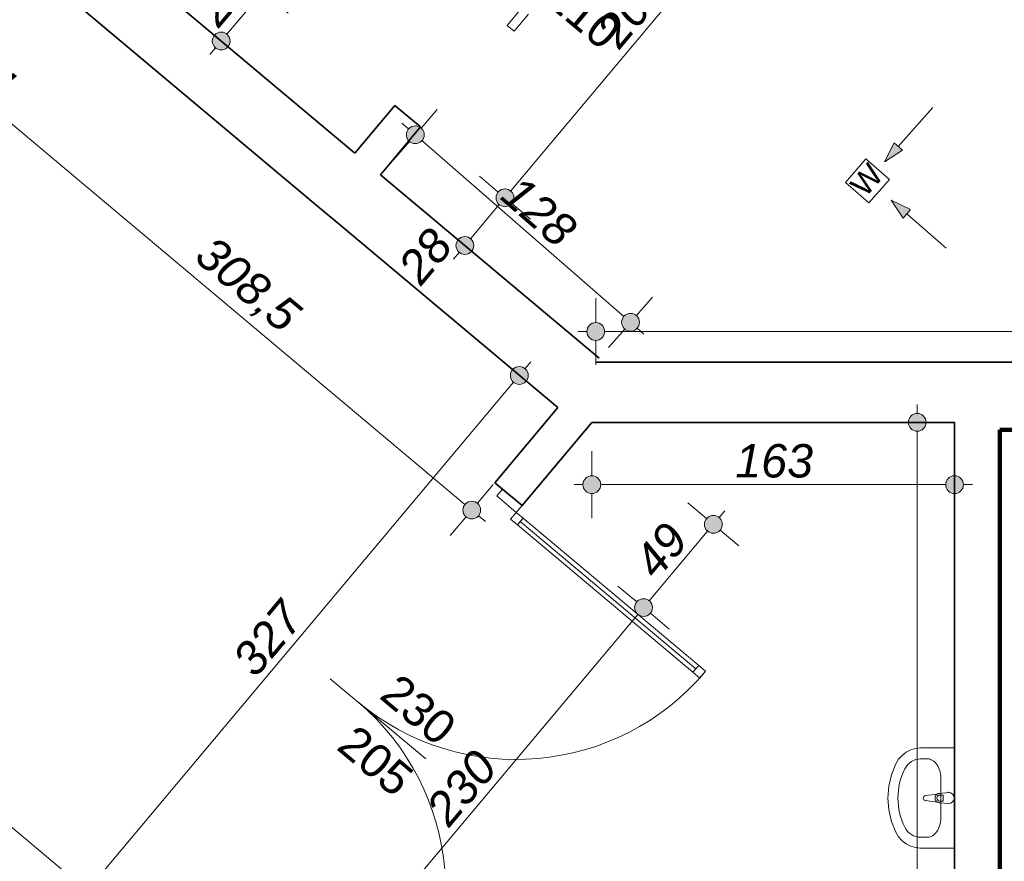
# Model space of a CAD drawing. Header units: millimetres. Extents: x -50073 to 84772, y -78870 to -35317.
# Tile 107 of 125: x 52658 to 57082, y -67351 to -63570. Entities that reach past the tile are written whole.
import ezdxf

# ---------------------------------------------------------------- set-up
doc = ezdxf.new("R2010")
doc.units = ezdxf.units.MM
doc.header["$MEASUREMENT"] = 0
for name, color, linetype, lineweight in [('Drzwi ArchiCAD_Nr_pióra__1', 7, 'Continuous', 0), ('Instalacje - Went_Klim_Nr_pióra__42', 150, 'Continuous', 13), ('Konstrukcja - Ściany zew_Nr_pióra__6', 7, 'Continuous', 35), ('Wnetrze - Sanitariaty_Nr_pióra__22', 8, 'Continuous', 13), ('Wymiarowanie - Ogólne_Nr_pióra__82', 114, 'Continuous', 13), ('Znaczniki drzwi ArchiCADa_Nr_pióra__1', 7, 'Continuous', 0), ('Znaczniki drzwi ArchiCADa_Nr_pióra__7', 7, 'Continuous', 70)]:
    doc.layers.add(name, color=color, linetype=linetype, lineweight=lineweight)
doc.layers.add('Wymiarowanie - Ogólne', color=7, linetype='Continuous')
doc.styles.add('GENERATED_STYLE_1', font='txt')
doc.styles.add('GENERATED_STYLE_3', font='txt')
doc.dimstyles.new('GENERATED_STYLE__1', dxfattribs={"dimtxt": 150, "dimasz": 152, "dimexe": 0.18, "dimexo": 0, "dimgap": 0.09, "dimtad": 1, "dimlfac": 0.1, "dimzin": 0, "dimdsep": 46, "dimtxsty": 'GENERATED_STYLE_3', "dimblk": 'ARROWHEAD_11', "dimblk1": 'ARROWHEAD_11', "dimblk2": 'ARROWHEAD_11', "dimcen": 0.09, "dimclrd": 114, "dimclre": 114, "dimclrt": 114, "dimazin": 0, "dimtfac": 1, "dimtdec": 4, "dimtmove": 0, "dimatfit": 3, "dimfxl": 1, "dimtolj": 1, "dimtzin": 0, "dimarcsym": 0})
doc.dimstyles.new('GENERATED_STYLE__2', dxfattribs={"dimtxt": 150, "dimasz": 152, "dimexe": 0.18, "dimexo": 0, "dimgap": 0.09, "dimtad": 1, "dimtih": 1, "dimtoh": 1, "dimlfac": 0.1, "dimzin": 0, "dimdsep": 46, "dimtxsty": 'GENERATED_STYLE_3', "dimblk": 'ARROWHEAD_11', "dimblk1": 'ARROWHEAD_11', "dimblk2": 'ARROWHEAD_11', "dimcen": 0.09, "dimclrd": 114, "dimclre": 114, "dimclrt": 114, "dimazin": 0, "dimtfac": 1, "dimtdec": 4, "dimtmove": 0, "dimatfit": 3, "dimfxl": 1, "dimtolj": 1, "dimtzin": 0, "dimarcsym": 0})
doc.dimstyles.new('GENERATED_STYLE__3', dxfattribs={"dimtxt": 150, "dimasz": 152, "dimexe": 0.18, "dimexo": 0, "dimgap": 0.09, "dimtad": 1, "dimlfac": 0.1, "dimzin": 0, "dimdsep": 46, "dimtxsty": 'GENERATED_STYLE_3', "dimblk": 'ARROWHEAD_11', "dimblk1": 'ARROWHEAD_11', "dimblk2": 'ARROWHEAD_11', "dimcen": 0.09, "dimclrd": 114, "dimclre": 114, "dimclrt": 114, "dimazin": 0, "dimtfac": 1, "dimtdec": 4, "dimtmove": 2, "dimatfit": 3, "dimfxl": 1, "dimtolj": 1, "dimtzin": 0, "dimarcsym": 0})

# ---------------------------------------------------------------- blocks, each defined once
blk = doc.blocks.new('*D69')
at = {"layer": 'Wymiarowanie - Ogólne_Nr_pióra__82', "linetype": 'Continuous'}
for points in [[(48048.7, -64715.5), (48045.6, -64700.2), (48036.9, -64687.2), (48024, -64678.5), (48008.7, -64675.5), (47993.4, -64678.5), (47980.4, -64687.2), (47971.7, -64700.2), (47968.7, -64715.5), (47971.7, -64730.8), (47980.4, -64743.8), (47993.4, -64752.5), (48008.7, -64755.5), (48024, -64752.5), (48036.9, -64743.8), (48045.6, -64730.8)], [(52677.7, -68596.2), (52674.6, -68580.9), (52665.9, -68568), (52653, -68559.3), (52637.7, -68556.2), (52622.4, -68559.3), (52609.4, -68568), (52600.7, -68580.9), (52597.7, -68596.2), (52600.7, -68611.6), (52609.4, -68624.5), (52622.4, -68633.2), (52637.7, -68636.2), (52653, -68633.2), (52665.9, -68624.5), (52674.6, -68611.6)]]:
    blk.add_hatch(color=256, dxfattribs=at).paths.add_polyline_path(points)
for p, q in [((48034.4, -64684.8), (48105, -64600.6)), ((47947.4, -64664.1), (47978, -64689.8)), ((47912.3, -64830.4), (47983, -64746.2)), ((48039.3, -64741.2), (52607, -68570.5)), ((52663.4, -68565.6), (52734, -68481.3)), ((52541.3, -68711.2), (52612, -68626.9)), ((52668.3, -68621.9), (52699, -68647.6))]:
    blk.add_line(p, q, dxfattribs=at)
for centre in [(48008.7, -64715.5), (52637.7, -68596.2)]:
    blk.add_circle(centre, 40, dxfattribs=at)
at = {"layer": 'Wymiarowanie - Ogólne_Nr_pióra__82', "insert": (50211.6, -66523.2), "char_height": 150, "attachment_point": 7, "rotation": 320.025, "style": 'GENERATED_STYLE_3'}
blk.add_mtext('\\A1;{\\fArial|b0|i1|c238|p38;604}', dxfattribs=at)
blk = doc.blocks.new('ARROWHEAD_11')
at = {"color": 0, "linetype": 'Continuous', "lineweight": 0}
blk.add_line((0, 0), (-1, 0), dxfattribs=at)
at = {"color": 0, "linetype": 'Continuous', "lineweight": 0, "const_width": 0.25, "flags": 128}
blk.add_lwpolyline([(-0.125, 0, 1), (0.125, 0, 1)], format="xyb", close=True, dxfattribs=at)
blk = doc.blocks.new('*D166')
at = {"layer": 'Wymiarowanie - Ogólne_Nr_pióra__82', "linetype": 'Continuous'}
for points in [[(56731.2, -65379.4), (56728.1, -65364.1), (56719.4, -65351.1), (56706.5, -65342.4), (56691.2, -65339.4), (56675.8, -65342.4), (56662.9, -65351.1), (56654.2, -65364.1), (56651.2, -65379.4), (56654.2, -65394.7), (56662.9, -65407.7), (56675.8, -65416.3), (56691.2, -65419.4), (56706.5, -65416.3), (56719.4, -65407.7), (56728.1, -65394.7)], [(56731.2, -70115.4), (56728.1, -70100.1), (56719.4, -70087.1), (56706.5, -70078.4), (56691.2, -70075.4), (56675.8, -70078.4), (56662.9, -70087.1), (56654.2, -70100.1), (56651.2, -70115.4), (56654.2, -70130.7), (56662.9, -70143.7), (56675.8, -70152.3), (56691.2, -70155.4), (56706.5, -70152.3), (56719.4, -70143.7), (56728.1, -70130.7)]]:
    blk.add_hatch(color=256, dxfattribs=at).paths.add_polyline_path(points)
for p, q in [((56691.2, -65339.4), (56691.2, -65299.4)), ((56651.2, -65379.4), (56541.2, -65379.4)), ((56841.2, -65379.4), (56731.2, -65379.4)), ((56691.2, -70075.4), (56691.2, -65419.4)), ((56651.2, -70115.4), (56541.2, -70115.4)), ((56841.2, -70115.4), (56731.2, -70115.4)), ((56691.2, -70195.4), (56691.2, -70155.4))]:
    blk.add_line(p, q, dxfattribs=at)
for centre in [(56691.2, -65379.4), (56691.2, -70115.4)]:
    blk.add_circle(centre, 40, dxfattribs=at)
at = {"layer": 'Wymiarowanie - Ogólne_Nr_pióra__82', "insert": (56661.2, -68003.8), "char_height": 150, "attachment_point": 7, "rotation": 90, "style": 'GENERATED_STYLE_3'}
blk.add_mtext('\\A1;{\\fArial|b0|i1|c238|p38;473,6}', dxfattribs=at)
blk = doc.blocks.new('*D167')
at = {"layer": 'Wymiarowanie - Ogólne_Nr_pióra__82', "linetype": 'Continuous'}
for points in [[(55268.9, -65659.3), (55265.8, -65643.9), (55257.2, -65631), (55244.2, -65622.3), (55228.9, -65619.3), (55213.6, -65622.3), (55200.6, -65631), (55191.9, -65643.9), (55188.9, -65659.3), (55191.9, -65674.6), (55200.6, -65687.5), (55213.6, -65696.2), (55228.9, -65699.3), (55244.2, -65696.2), (55257.2, -65687.5), (55265.8, -65674.6)], [(56898.9, -65659.3), (56895.9, -65643.9), (56887.2, -65631), (56874.2, -65622.3), (56858.9, -65619.3), (56843.6, -65622.3), (56830.6, -65631), (56821.9, -65643.9), (56818.9, -65659.3), (56821.9, -65674.6), (56830.6, -65687.5), (56843.6, -65696.2), (56858.9, -65699.3), (56874.2, -65696.2), (56887.2, -65687.5), (56895.9, -65674.6)]]:
    blk.add_hatch(color=256, dxfattribs=at).paths.add_polyline_path(points)
for p, q in [((55228.9, -65619.3), (55228.9, -65509.3)), ((56858.9, -65619.3), (56858.9, -65509.3)), ((55148.9, -65659.3), (55188.9, -65659.3)), ((55228.9, -65809.3), (55228.9, -65699.3)), ((55268.9, -65659.3), (56818.9, -65659.3)), ((56858.9, -65809.3), (56858.9, -65699.3)), ((56898.9, -65659.3), (56938.9, -65659.3))]:
    blk.add_line(p, q, dxfattribs=at)
for centre in [(55228.9, -65659.3), (56858.9, -65659.3)]:
    blk.add_circle(centre, 40, dxfattribs=at)
at = {"layer": 'Wymiarowanie - Ogólne_Nr_pióra__82', "insert": (55873.2, -65629.3), "char_height": 150, "attachment_point": 7, "style": 'GENERATED_STYLE_3'}
blk.add_mtext('\\A1;{\\fArial|b0|i1|c238|p38;163}', dxfattribs=at)
blk = doc.blocks.new('*D170')
at = {"layer": 'Wymiarowanie - Ogólne_Nr_pióra__82', "linetype": 'Continuous'}
for points in [[(55501.4, -66211.6), (55498.4, -66196.3), (55489.7, -66183.3), (55476.7, -66174.6), (55461.4, -66171.6), (55446.1, -66174.6), (55433.1, -66183.3), (55424.5, -66196.3), (55421.4, -66211.6), (55424.5, -66226.9), (55433.1, -66239.9), (55446.1, -66248.6), (55461.4, -66251.6), (55476.7, -66248.6), (55489.7, -66239.9), (55498.4, -66226.9)], [(54023, -67973.5), (54020, -67958.2), (54011.3, -67945.2), (53998.4, -67936.6), (53983, -67933.5), (53967.7, -67936.6), (53954.8, -67945.2), (53946.1, -67958.2), (53943, -67973.5), (53946.1, -67988.8), (53954.8, -68001.8), (53967.7, -68010.5), (53983, -68013.5), (53998.4, -68010.5), (54011.3, -68001.8), (54020, -67988.8)]]:
    blk.add_hatch(color=256, dxfattribs=at).paths.add_polyline_path(points)
for p, q in [((55430.8, -66185.9), (55346.5, -66115.2)), ((54008.8, -67942.9), (55435.7, -66242.2)), ((55576.3, -66308), (55492.1, -66237.3)), ((53952.4, -67947.8), (53868.1, -67877.1)), ((54098, -68069.9), (54013.7, -67999.2))]:
    blk.add_line(p, q, dxfattribs=at)
blk.add_circle((53983, -67973.5), 40, dxfattribs=at)
at = {"layer": 'Wymiarowanie - Ogólne_Nr_pióra__82', "insert": (54589.5, -67204.1), "char_height": 150, "attachment_point": 7, "rotation": 50.001, "style": 'GENERATED_STYLE_3'}
blk.add_mtext('\\A1;{\\fArial|b0|i1|c238|p38;230}', dxfattribs=at)
blk = doc.blocks.new('*D171')
at = {"layer": 'Wymiarowanie - Ogólne_Nr_pióra__82', "linetype": 'Continuous'}
for points in [[(55815.1, -65837.7), (55812.1, -65822.4), (55803.4, -65809.4), (55790.4, -65800.8), (55775.1, -65797.7), (55759.8, -65800.8), (55746.9, -65809.4), (55738.2, -65822.4), (55735.1, -65837.7), (55738.2, -65853), (55746.9, -65866), (55759.8, -65874.7), (55775.1, -65877.7), (55790.4, -65874.7), (55803.4, -65866), (55812.1, -65853)], [(55501.4, -66211.6), (55498.4, -66196.3), (55489.7, -66183.3), (55476.7, -66174.6), (55461.4, -66171.6), (55446.1, -66174.6), (55433.1, -66183.3), (55424.5, -66196.3), (55421.4, -66211.6), (55424.5, -66226.9), (55433.1, -66239.9), (55446.1, -66248.6), (55461.4, -66251.6), (55476.7, -66248.6), (55489.7, -66239.9), (55498.4, -66226.9)]]:
    blk.add_hatch(color=256, dxfattribs=at).paths.add_polyline_path(points)
for p, q in [((55744.5, -65812), (55660.2, -65741.3)), ((55800.8, -65807.1), (55826.6, -65776.4)), ((55487.1, -66181), (55749.4, -65868.4)), ((55890, -65934.1), (55805.8, -65863.4)), ((55430.8, -66185.9), (55346.5, -66115.2)), ((55576.3, -66308), (55492.1, -66237.3))]:
    blk.add_line(p, q, dxfattribs=at)
for centre in [(55775.1, -65837.7), (55461.4, -66211.6)]:
    blk.add_circle(centre, 40, dxfattribs=at)
at = {"layer": 'Wymiarowanie - Ogólne_Nr_pióra__82', "insert": (55522.1, -66092.6), "char_height": 150, "attachment_point": 7, "rotation": 50.001, "style": 'GENERATED_STYLE_3'}
blk.add_mtext('\\A1;{\\fArial|b0|i1|c238|p38;49}', dxfattribs=at)
blk = doc.blocks.new('*D172')
at = {"layer": 'Wymiarowanie - Ogólne_Nr_pióra__82', "linetype": 'Continuous'}
for points in [[(54943, -65168.7), (54939.9, -65153.3), (54931.3, -65140.4), (54918.3, -65131.7), (54903, -65128.7), (54887.7, -65131.7), (54874.7, -65140.4), (54866, -65153.3), (54863, -65168.7), (54866, -65184), (54874.7, -65196.9), (54887.7, -65205.6), (54903, -65208.7), (54918.3, -65205.6), (54931.3, -65196.9), (54939.9, -65184)], [(52840.8, -67674), (52837.8, -67658.7), (52829.1, -67645.7), (52816.2, -67637), (52800.8, -67634), (52785.5, -67637), (52772.6, -67645.7), (52763.9, -67658.7), (52760.8, -67674), (52763.9, -67689.3), (52772.6, -67702.2), (52785.5, -67710.9), (52800.8, -67714), (52816.2, -67710.9), (52829.1, -67702.2), (52837.8, -67689.3)]]:
    blk.add_hatch(color=256, dxfattribs=at).paths.add_polyline_path(points)
for p, q in [((54872.3, -65142.9), (54788.1, -65072.2)), ((54928.7, -65138), (54954.4, -65107.4)), ((52826.6, -67643.3), (54877.3, -65199.3)), ((55017.9, -65265.1), (54933.6, -65194.4)), ((52770.2, -67648.3), (52685.9, -67577.5)), ((52749.4, -67735.3), (52775.1, -67704.6)), ((52915.8, -67770.4), (52831.5, -67699.7))]:
    blk.add_line(p, q, dxfattribs=at)
for centre in [(54903, -65168.7), (52800.8, -67674)]:
    blk.add_circle(centre, 40, dxfattribs=at)
at = {"layer": 'Wymiarowanie - Ogólne_Nr_pióra__82', "insert": (53719.2, -66532.8), "char_height": 150, "attachment_point": 7, "rotation": 50.001, "style": 'GENERATED_STYLE_3'}
blk.add_mtext('\\A1;{\\fArial|b0|i1|c238|p38;327}', dxfattribs=at)
blk = doc.blocks.new('*D173')
at = {"layer": 'Wymiarowanie - Ogólne_Nr_pióra__82', "linetype": 'Continuous'}
for points in [[(48521.9, -63727.9), (48518.9, -63712.6), (48510.2, -63699.6), (48497.2, -63690.9), (48481.9, -63687.9), (48466.6, -63690.9), (48453.6, -63699.6), (48445, -63712.6), (48441.9, -63727.9), (48445, -63743.2), (48453.6, -63756.2), (48466.6, -63764.8), (48481.9, -63767.9), (48497.2, -63764.8), (48510.2, -63756.2), (48518.9, -63743.2)], [(53173.5, -67627.6), (53170.5, -67612.3), (53161.8, -67599.3), (53148.8, -67590.6), (53133.5, -67587.6), (53118.2, -67590.6), (53105.2, -67599.3), (53096.6, -67612.3), (53093.5, -67627.6), (53096.6, -67642.9), (53105.2, -67655.8), (53118.2, -67664.5), (53133.5, -67667.6), (53148.8, -67664.5), (53161.8, -67655.8), (53170.5, -67642.9)]]:
    blk.add_hatch(color=256, dxfattribs=at).paths.add_polyline_path(points)
for p, q in [((48578.3, -63612.9), (48507.6, -63697.2)), ((48451.3, -63702.2), (48420.6, -63676.5)), ((48456.2, -63758.5), (48385.5, -63842.8)), ((53102.9, -67601.9), (48512.6, -63753.6)), ((53229.9, -67512.6), (53159.2, -67596.9)), ((53107.8, -67658.2), (53037.1, -67742.5)), ((53194.8, -67679), (53164.2, -67653.3))]:
    blk.add_line(p, q, dxfattribs=at)
for centre in [(48481.9, -63727.9), (53133.5, -67627.6)]:
    blk.add_circle(centre, 40, dxfattribs=at)
at = {"layer": 'Wymiarowanie - Ogólne_Nr_pióra__82', "insert": (50696.1, -65545), "char_height": 150, "attachment_point": 7, "rotation": 320.025, "style": 'GENERATED_STYLE_3'}
blk.add_mtext('\\A1;{\\fArial|b0|i1|c238|p38;607}', dxfattribs=at)
blk = doc.blocks.new('*D174')
at = {"layer": 'Wymiarowanie - Ogólne_Nr_pióra__82', "linetype": 'Continuous'}
for points in [[(52367.4, -63791.7), (52364.3, -63776.4), (52355.6, -63763.4), (52342.7, -63754.7), (52327.4, -63751.7), (52312, -63754.7), (52299.1, -63763.4), (52290.4, -63776.4), (52287.4, -63791.7), (52290.4, -63807), (52299.1, -63820), (52312, -63828.6), (52327.4, -63831.7), (52342.7, -63828.6), (52355.6, -63820), (52364.3, -63807)], [(54729.3, -65773.5), (54726.3, -65758.2), (54717.6, -65745.3), (54704.6, -65736.6), (54689.3, -65733.5), (54674, -65736.6), (54661, -65745.3), (54652.3, -65758.2), (54649.3, -65773.5), (54652.3, -65788.8), (54661, -65801.8), (54674, -65810.5), (54689.3, -65813.5), (54704.6, -65810.5), (54717.6, -65801.8), (54726.3, -65788.8)]]:
    blk.add_hatch(color=256, dxfattribs=at).paths.add_polyline_path(points)
for p, q in [((52423.8, -63676.8), (52353.1, -63761)), ((52301.6, -63822.3), (52230.9, -63906.6)), ((54658.7, -65747.8), (52358, -63817.4)), ((54785.7, -65658.6), (54715, -65742.9)), ((54663.6, -65804.2), (54592.9, -65888.4)), ((54750.6, -65825), (54719.9, -65799.3))]:
    blk.add_line(p, q, dxfattribs=at)
blk.add_circle((54689.3, -65773.5), 40, dxfattribs=at)
at = {"layer": 'Wymiarowanie - Ogólne_Nr_pióra__82', "char_height": 150, "attachment_point": 7, "rotation": 320.0005, "style": 'GENERATED_STYLE_3'}
for s, insert in [('\\A1;{\\fArial|b0|i1|c238|p38;24}', (52377.3, -63794.4)), ('\\A1;{\\fArial|b0|i1|c238|p38;308,5}', (53418.4, -64667.9))]:
    blk.add_mtext(s, dxfattribs=dict(at, insert=insert))
blk = doc.blocks.new('*D186')
at = {"layer": 'Wymiarowanie - Ogólne_Nr_pióra__82', "linetype": 'Continuous'}
for points in [[(55286.6, -64971.2), (55283.5, -64955.8), (55274.9, -64942.9), (55261.9, -64934.2), (55246.6, -64931.2), (55231.3, -64934.2), (55218.3, -64942.9), (55209.6, -64955.8), (55206.6, -64971.2), (55209.6, -64986.5), (55218.3, -64999.4), (55231.3, -65008.1), (55246.6, -65011.2), (55261.9, -65008.1), (55274.9, -64999.4), (55283.5, -64986.5)], [(59794.6, -64971.2), (59791.6, -64955.8), (59782.9, -64942.9), (59769.9, -64934.2), (59754.6, -64931.2), (59739.3, -64934.2), (59726.3, -64942.9), (59717.6, -64955.8), (59714.6, -64971.2), (59717.6, -64986.5), (59726.3, -64999.4), (59739.3, -65008.1), (59754.6, -65011.2), (59769.9, -65008.1), (59782.9, -64999.4), (59791.6, -64986.5)]]:
    blk.add_hatch(color=256, dxfattribs=at).paths.add_polyline_path(points)
for p, q in [((55246.6, -64931.2), (55246.6, -64821.2)), ((59754.6, -64931.2), (59754.6, -64821.2)), ((55166.6, -64971.2), (55206.6, -64971.2)), ((55286.6, -64971.2), (59714.6, -64971.2)), ((59794.6, -64971.2), (59834.6, -64971.2)), ((55246.6, -65121.2), (55246.6, -65011.2)), ((59754.6, -65121.2), (59754.6, -65011.2))]:
    blk.add_line(p, q, dxfattribs=at)
for centre in [(55246.6, -64971.2), (59754.6, -64971.2)]:
    blk.add_circle(centre, 40, dxfattribs=at)
at = {"layer": 'Wymiarowanie - Ogólne_Nr_pióra__82', "insert": (57329.8, -64941.2), "char_height": 150, "attachment_point": 7, "style": 'GENERATED_STYLE_3'}
blk.add_mtext('\\A1;{\\fArial|b0|i1|c238|p38;451}', dxfattribs=at)
blk = doc.blocks.new('*D187')
at = {"layer": 'Wymiarowanie - Ogólne_Nr_pióra__82', "linetype": 'Continuous'}
for points in [[(54475.7, -64087.3), (54472.6, -64072), (54463.9, -64059.1), (54451, -64050.4), (54435.7, -64047.3), (54420.4, -64050.4), (54407.4, -64059.1), (54398.7, -64072), (54395.7, -64087.3), (54398.7, -64102.7), (54407.4, -64115.6), (54420.4, -64124.3), (54435.7, -64127.3), (54451, -64124.3), (54463.9, -64115.6), (54472.6, -64102.7)], [(55442.9, -64929.9), (55439.9, -64914.6), (55431.2, -64901.6), (55418.2, -64893), (55402.9, -64889.9), (55387.6, -64893), (55374.6, -64901.6), (55365.9, -64914.6), (55362.9, -64929.9), (55365.9, -64945.2), (55374.6, -64958.2), (55387.6, -64966.9), (55402.9, -64969.9), (55418.2, -64966.9), (55431.2, -64958.2), (55439.9, -64945.2)]]:
    blk.add_hatch(color=256, dxfattribs=at).paths.add_polyline_path(points)
for p, q in [((54534.2, -63974.2), (54461.9, -64057.2)), ((54405.5, -64061.1), (54375.3, -64034.8)), ((54409.4, -64117.5), (54337.1, -64200.4)), ((55372.7, -64903.7), (54465.8, -64113.6)), ((55501.4, -64816.8), (55429.2, -64899.8)), ((55376.6, -64960.1), (55304.4, -65043)), ((55463.2, -64982.5), (55433.1, -64956.2))]:
    blk.add_line(p, q, dxfattribs=at)
for centre in [(54435.7, -64087.3), (55402.9, -64929.9)]:
    blk.add_circle(centre, 40, dxfattribs=at)
at = {"layer": 'Wymiarowanie - Ogólne_Nr_pióra__82', "insert": (54810.2, -64373.9), "char_height": 150, "attachment_point": 7, "rotation": 318.9401, "style": 'GENERATED_STYLE_3'}
blk.add_mtext('\\A1;{\\fArial|b0|i1|c238|p38;128}', dxfattribs=at)
blk = doc.blocks.new('*D200')
at = {"layer": 'Wymiarowanie - Ogólne_Nr_pióra__82', "linetype": 'Continuous'}
for points in [[(54878.6, -64370.5), (54875.5, -64355.2), (54866.9, -64342.2), (54853.9, -64333.6), (54838.6, -64330.5), (54823.3, -64333.6), (54810.3, -64342.2), (54801.6, -64355.2), (54798.6, -64370.5), (54801.6, -64385.8), (54810.3, -64398.8), (54823.3, -64407.5), (54838.6, -64410.5), (54853.9, -64407.5), (54866.9, -64398.8), (54875.5, -64385.8)], [(54698.6, -64585), (54695.6, -64569.7), (54686.9, -64556.7), (54673.9, -64548.1), (54658.6, -64545), (54643.3, -64548.1), (54630.3, -64556.7), (54621.6, -64569.7), (54618.6, -64585), (54621.6, -64600.3), (54630.3, -64613.3), (54643.3, -64622), (54658.6, -64625), (54673.9, -64622), (54686.9, -64613.3), (54695.6, -64600.3)]]:
    blk.add_hatch(color=256, dxfattribs=at).paths.add_polyline_path(points)
for p, q in [((54807.9, -64344.8), (54723.7, -64274.1)), ((54684.3, -64554.4), (54812.9, -64401.2)), ((54953.5, -64466.9), (54869.2, -64396.2)), ((54628, -64559.3), (54543.7, -64488.6)), ((54607.2, -64646.3), (54632.9, -64615.7)), ((54773.5, -64681.4), (54689.2, -64610.7))]:
    blk.add_line(p, q, dxfattribs=at)
blk.add_circle((54658.6, -64585), 40, dxfattribs=at)
at = {"layer": 'Wymiarowanie - Ogólne_Nr_pióra__82', "insert": (54463.6, -64770.8), "char_height": 150, "attachment_point": 7, "rotation": 50.001, "style": 'GENERATED_STYLE_3'}
blk.add_mtext('\\A1;{\\fArial|b0|i1|c238|p38;28}', dxfattribs=at)
blk = doc.blocks.new('*D201')
at = {"layer": 'Wymiarowanie - Ogólne_Nr_pióra__82', "linetype": 'Continuous'}
for points in [[(56177, -62823.1), (56173.9, -62807.8), (56165.3, -62794.8), (56152.3, -62786.1), (56137, -62783.1), (56121.7, -62786.1), (56108.7, -62794.8), (56100, -62807.8), (56097, -62823.1), (56100, -62838.4), (56108.7, -62851.4), (56121.7, -62860.1), (56137, -62863.1), (56152.3, -62860.1), (56165.3, -62851.4), (56173.9, -62838.4)], [(54878.6, -64370.5), (54875.5, -64355.2), (54866.9, -64342.2), (54853.9, -64333.6), (54838.6, -64330.5), (54823.3, -64333.6), (54810.3, -64342.2), (54801.6, -64355.2), (54798.6, -64370.5), (54801.6, -64385.8), (54810.3, -64398.8), (54823.3, -64407.5), (54838.6, -64410.5), (54853.9, -64407.5), (54866.9, -64398.8), (54875.5, -64385.8)]]:
    blk.add_hatch(color=256, dxfattribs=at).paths.add_polyline_path(points)
blk.add_line((54864.3, -64339.9), (56111.3, -62853.7), dxfattribs=at)
blk.add_circle((54838.6, -64370.5), 40, dxfattribs=at)
at = {"layer": 'Wymiarowanie - Ogólne_Nr_pióra__82', "insert": (55355, -63708.3), "char_height": 150, "attachment_point": 7, "rotation": 50.001, "style": 'GENERATED_STYLE_3'}
blk.add_mtext('\\A1;{\\fArial|b0|i1|c238|p38;202}', dxfattribs=at)
blk = doc.blocks.new('*D204')
at = {"layer": 'Wymiarowanie - Ogólne_Nr_pióra__82', "linetype": 'Continuous'}
for points in [[(53790, -63444.1), (53787, -63428.8), (53778.3, -63415.8), (53765.3, -63407.1), (53750, -63404.1), (53734.7, -63407.1), (53721.7, -63415.8), (53713.1, -63428.8), (53710, -63444.1), (53713.1, -63459.4), (53721.7, -63472.4), (53734.7, -63481), (53750, -63484.1), (53765.3, -63481), (53778.3, -63472.4), (53787, -63459.4)], [(53603.6, -63666.2), (53600.6, -63650.9), (53591.9, -63637.9), (53578.9, -63629.3), (53563.6, -63626.2), (53548.3, -63629.3), (53535.3, -63637.9), (53526.7, -63650.9), (53523.6, -63666.2), (53526.7, -63681.5), (53535.3, -63694.5), (53548.3, -63703.2), (53563.6, -63706.2), (53578.9, -63703.2), (53591.9, -63694.5), (53600.6, -63681.5)]]:
    blk.add_hatch(color=256, dxfattribs=at).paths.add_polyline_path(points)
for p, q in [((53719.4, -63418.4), (53635.1, -63347.7)), ((53589.3, -63635.6), (53724.3, -63474.7)), ((53864.9, -63540.5), (53780.7, -63469.8)), ((53533, -63640.5), (53448.7, -63569.8)), ((53512.2, -63727.5), (53537.9, -63696.9)), ((53678.5, -63762.6), (53594.2, -63691.9))]:
    blk.add_line(p, q, dxfattribs=at)
blk.add_circle((53563.6, -63666.2), 40, dxfattribs=at)
at = {"layer": 'Wymiarowanie - Ogólne_Nr_pióra__82', "insert": (53554.5, -63612), "char_height": 150, "attachment_point": 7, "rotation": 50.001, "style": 'GENERATED_STYLE_3'}
blk.add_mtext('\\A1;{\\fArial|b0|i1|c238|p38;29}', dxfattribs=at)

msp = doc.modelspace()

# ---------------------------------------------------------------- hatches: boundary and pattern name
at = {"layer": 'Instalacje - Went_Klim_Nr_pióra__42', "linetype": 'Continuous'}
for points in [[(56543.605, -64209.303), (56624.322, -64156.246), (56586.98, -64122.996)], [(56573.773, -64381.257), (56627.626, -64461.444), (56660.505, -64423.775)]]:
    msp.add_hatch(color=256, dxfattribs=at).paths.add_polyline_path(points)

# ---------------------------------------------------------------- linework, layer by layer
at = {"color": 10, "lineweight": 106}
msp.add_lwpolyline([(66.617, -62583.342), (2355.65, -62594.844), (2355.65, -78050.061), (23019.646, -78050.061), (23019.646, -74088.498), (27356.387, -74088.498), (27356.387, -76174.624), (31806.314, -76174.624), (31806.314, -70254.194), (29738.593, -70254.194), (29738.593, -64145.049), (48237.42, -64145.049), (53610.352, -68583.295), (53610.352, -70500.678), (57061.641, -70500.678), (57061.641, -65412.681), (59990.725, -65412.681), (59990.725, -59684.671), (37804.772, -41061.805), (28682.341, -41061.805), (28682.341, -51358.017), (2441.313, -51358.017)], dxfattribs=at)
at = {"layer": 'Drzwi ArchiCAD_Nr_pióra__1', "linetype": 'Continuous'}
for p, q in [((54913.085, -63519.273), (54848.807, -63595.879)), ((54879.45, -63621.59), (54943.727, -63544.984)), ((54848.807, -63595.879), (54879.45, -63621.59)), ((54827.087, -65679.342), (54801.376, -65709.985)), ((54915.183, -65753.261), (54827.087, -65679.342)), ((54915.183, -65753.261), (54827.087, -65679.342)), ((54801.376, -65709.985), (54889.472, -65783.904)), ((54889.472, -65783.904), (54863.761, -65814.546)), ((54889.472, -65783.904), (54915.183, -65753.261)), ((54920.114, -65809.615), (54889.472, -65783.904)), ((54863.761, -65814.546), (54894.403, -65840.257)), ((54894.403, -65840.257), (54920.114, -65809.615)), ((54907.259, -65824.936), (54894.403, -65840.257)), ((54920.114, -65809.615), (54907.259, -65824.936)), ((54907.259, -65824.936), (55696.296, -66486.993)), ((55696.296, -66486.993), (54907.259, -65824.936)), ((55696.296, -66486.993), (54907.259, -65824.936)), ((55709.152, -66471.672), (54920.114, -65809.615)), ((54894.403, -65840.257), (55683.441, -66502.314)), ((55709.152, -66471.672), (55683.441, -66502.314)), ((55683.441, -66502.314), (55696.296, -66486.993)), ((55696.296, -66486.993), (55709.152, -66471.672)), ((55739.794, -66497.383), (55709.152, -66471.672)), ((55683.441, -66502.314), (55714.083, -66528.025)), ((55714.083, -66528.025), (55739.794, -66497.383))]:
    msp.add_line(p, q, dxfattribs=at)
for centre, start, end in [((54889.472, -65783.904), 230.000993, 320.000993), ((53462.513, -67484.547), 320.000993, 50.000993)]:
    msp.add_arc(centre, 1110, start, end, dxfattribs=at)
at = {"layer": 'Instalacje - Went_Klim_Nr_pióra__42', "linetype": 'Continuous'}
for p, q in [((56761.52, -63964.567), (56605.651, -64139.621)), ((56543.605, -64209.303), (56586.98, -64122.996)), ((56586.98, -64122.996), (56624.322, -64156.246)), ((56543.605, -64209.303), (56624.322, -64156.246)), ((56460.833, -64195.91), (56368.772, -64301.385)), ((56566.307, -64287.971), (56460.833, -64195.91)), ((56368.772, -64301.385), (56474.247, -64393.445)), ((56474.247, -64393.445), (56566.307, -64287.971)), ((56573.773, -64381.257), (56660.505, -64423.775)), ((56573.773, -64381.257), (56627.626, -64461.444)), ((56660.505, -64423.775), (56627.626, -64461.444)), ((56820.653, -64596.739), (56644.065, -64442.61))]:
    msp.add_line(p, q, dxfattribs=at)
at = {"layer": 'Konstrukcja - Ściany zew_Nr_pióra__6', "linetype": 'Continuous'}
for p, q in [((54459.312, -64052.299), (54344.404, -63955.882)), ((54827.087, -65679.342), (54792.614, -65650.418)), ((54915.183, -65753.261), (54827.087, -65679.342))]:
    msp.add_line(p, q, dxfattribs=at)
at = {"layer": 'Konstrukcja - Ściany zew_Nr_pióra__6', "linetype": 'Continuous', "flags": 128}
for points in [[(54164.427, -64170.378), (53114.938, -63289.768)], [(52713.491, -63331.486), (53978.023, -64392.534)], [(54344.404, -63955.882), (54164.427, -64170.378)], [(54279.335, -64266.795), (54459.312, -64052.299)], [(55261.839, -65091.198), (54279.335, -64266.795)], [(53978.016, -64392.543), (54092.924, -64488.959)], [(54092.93, -64488.951), (55075.434, -65313.354)], [(56858.896, -65109.384), (55246.579, -65109.384)], [(59754.596, -65109.384), (56858.896, -65109.384)], [(55075.434, -65313.354), (54792.614, -65650.418)], [(54915.183, -65753.261), (55228.893, -65379.384)], [(55228.893, -65379.384), (56858.896, -65379.384)], [(56858.896, -65379.384), (56858.896, -65629.384)], [(56858.896, -65629.384), (56858.896, -70115.378)]]:
    msp.add_lwpolyline(points, dxfattribs=at)
at = {"layer": 'Wnetrze - Sanitariaty_Nr_pióra__22', "linetype": 'Continuous'}
for p, q in [((56683.688, -66844.505), (56661.925, -66850.949)), ((56706.169, -66842.334), (56683.688, -66844.505)), ((56858.896, -66842.334), (56706.169, -66842.334)), ((56858.896, -67292.334), (56858.896, -66842.334)), ((56607.656, -66893.22), (56595.169, -66913.454)), ((56623.292, -66875.702), (56607.656, -66893.22)), ((56641.576, -66861.46), (56623.292, -66875.702)), ((56661.925, -66850.949), (56641.576, -66861.46)), ((56736.715, -66891.247), (56706.169, -66891.247)), ((56595.169, -66913.454), (56575.208, -66962.348)), ((56575.208, -66962.348), (56563.009, -67014.113)), ((56797.351, -67156.454), (56797.351, -66978.215)), ((56563.009, -67014.113), (56558.905, -67067.334)), ((56558.905, -67067.334), (56563.009, -67120.555)), ((56780.885, -67049.604), (56727.951, -67056.234)), ((56832.351, -67042.334), (56790.398, -67046.334)), ((56792.57, -67053.734), (56807.441, -67053.734)), ((56807.441, -67053.734), (56807.441, -67080.934)), ((56727.951, -67078.434), (56780.885, -67085.064)), ((56790.398, -67088.334), (56832.351, -67092.334)), ((56807.441, -67080.934), (56792.57, -67080.934)), ((56563.009, -67120.555), (56575.208, -67172.321)), ((56575.208, -67172.321), (56595.169, -67221.215)), ((56595.169, -67221.215), (56607.656, -67241.448)), ((56607.656, -67241.448), (56623.292, -67258.966)), ((56736.715, -67243.421), (56706.169, -67243.421)), ((56623.292, -67258.966), (56641.576, -67273.208)), ((56641.576, -67273.208), (56661.925, -67283.719)), ((56661.925, -67283.719), (56683.688, -67290.163)), ((56683.688, -67290.163), (56706.169, -67292.334)), ((56706.169, -67292.334), (56858.896, -67292.334))]:
    msp.add_line(p, q, dxfattribs=at)
for centre, radius, start, end in [((56729.341, -67067.334), 11.187, 97.138925, 262.861075), ((56792.298, -67067.334), 21.086, 122.771025, 237.228975), ((56792.57, -67067.334), 13.6, 90, 270), ((56792.298, -67067.334), 21.086, 95.169607, 122.771025), ((56832.351, -67067.334), 25, 270, 90), ((56792.298, -67067.334), 21.086, 237.228975, 264.830393)]:
    msp.add_arc(centre, radius, start, end, dxfattribs=at)
for centre, major_axis, ratio, start_param, end_param in [((56706.169, -66978.195), (0, 86.948), 0.92929293, 0, 1.0738215), ((56736.715, -66978.312), (0, 87.049), 0.69657392, 4.71238898, 6.28318531), ((56858.896, -67067.334), (0, 273.913), 0.92929293, 1.07382149, 2.06777117), ((56736.715, -67156.356), (0, 87.049), 0.69657392, 3.14159265, 4.71238898), ((56706.169, -67156.473), (0, 86.948), 0.92929293, 2.06777116, 3.14159265)]:
    msp.add_ellipse(centre, major_axis=major_axis, ratio=ratio, start_param=start_param, end_param=end_param, dxfattribs=at)
for p in [(56780.885, -67049.604), (56832.351, -67042.334), (56727.951, -67078.434), (56790.398, -67088.334)]:
    msp.add_point(p, dxfattribs=at)
at = {"layer": 'Znaczniki drzwi ArchiCADa_Nr_pióra__1', "linetype": 'Continuous'}
msp.add_line((54482.415, -66891.335), (54053.424, -66531.381), dxfattribs=at)

# ---------------------------------------------------------------- texts
at = {"layer": 'Instalacje - Went_Klim_Nr_pióra__42', "linetype": 'Continuous', "insert": (56420.549, -64339.826), "char_height": 100, "attachment_point": 4, "rotation": 48.884883, "style": 'GENERATED_STYLE_1'}
msp.add_mtext('\\A1;{\\fArial|b0|i0|c238|p38;W}', dxfattribs=at)
at = {"layer": 'Znaczniki drzwi ArchiCADa_Nr_pióra__7', "char_height": 150, "attachment_point": 7, "rotation": 320.000993, "style": 'GENERATED_STYLE_1'}
for s, insert in [('\\A1;{\\fArial|b0|i0|c238|p38;210}', (55007.129, -63490.447)), ('\\A1;{\\fArial|b0|i0|c238|p38;230}', (54267.373, -66616.352)), ('\\A1;{\\fArial|b0|i0|c238|p38;205}', (54074.607, -66846.09))]:
    msp.add_mtext(s, dxfattribs=dict(at, insert=insert))

# ---------------------------------------------------------------- dimensions: what is measured, and where the dimension line sits
at = {"layer": 'Wymiarowanie - Ogólne', "color": 114, "linetype": 'Continuous', "lineweight": 13}
for base, p1, p2, angle, dimstyle, picture, middle, turn in [((56136.982, -62823.097), (54344.404, -63955.882), (55642.808, -62408.45), 50.000993, 'GENERATED_STYLE__1', '*D201', (55407.344, -63529.321), 50.000993), ((53750.012, -63444.076), (53067.829, -63250.241), (53254.234, -63028.084), 50.000993, 'GENERATED_STYLE__3', '*D204', (53570.175, -63476.553), 50.000993), ((48481.917, -63727.876), (52973.301, -67818.666), (48321.707, -63918.978), 140.025041, 'GENERATED_STYLE__1', '*D173', (50875.173, -65597.256), 320.025041), ((54838.578, -64370.529), (54279.335, -64266.795), (54344.404, -63955.882), 50.000993, 'GENERATED_STYLE__1', '*D200', (54479.287, -64635.375), 50.000993), ((56691.153, -65379.384), (56858.896, -70115.378), (56858.896, -65379.384), 90, 'GENERATED_STYLE__1', '*D166', (56586.153, -67747.381), 90), ((55461.429, -66211.6), (53436.802, -67515.189), (54915.183, -65753.261), 50.000993, 'GENERATED_STYLE__1', '*D170', (54641.803, -67025.072), 50.000993)]:
    dim = msp.add_linear_dim(base=base, p1=p1, p2=p2, angle=angle, dimstyle=dimstyle, dxfattribs=at)
    dim.commit()
    dim.dimension.update_dxf_attribs({"geometry": picture, "text_midpoint": middle, "dimtype": 160, "text_rotation": turn})
for base, p1, p2, angle, text, picture, middle, turn in [((52327.356, -63791.673), (54992.251, -65412.49), (52630.307, -63430.622), 140.000535, '308,5', '*D174', (53663.018, -64775.339), 320.000535), ((54435.66, -64087.343), (55246.579, -65109.384), (54279.335, -64266.795), 138.940124, '128', '*D187', (54988.251, -64429.465), 318.940124), ((52637.663, -68596.246), (48012.178, -64711.308), (52715.914, -68502.908), 320.025041, '604', '*D69', (50390.621, -66575.409), 320.025041), ((54902.981, -65168.653), (52973.301, -67818.666), (55075.434, -65313.354), 50.000993, '327', '*D172', (53771.478, -66353.818), 50.000993), ((55775.138, -65837.722), (54915.183, -65753.261), (55228.893, -65379.384), 50.000993, '49', '*D171', (55537.848, -65957.17), 50.000993)]:
    dim = msp.add_linear_dim(base=base, p1=p1, p2=p2, angle=angle, text=text, dimstyle='GENERATED_STYLE__1', dxfattribs=at)
    dim.commit()
    dim.dimension.update_dxf_attribs({"geometry": picture, "text_midpoint": middle, "dimtype": 160, "text_rotation": turn})
dim = msp.add_linear_dim(base=(59754.596, -64971.151), p1=(55246.579, -65109.384), p2=(59754.596, -65109.384), text='451', dimstyle='GENERATED_STYLE__2', dxfattribs=at)
dim.commit()
dim.dimension.update_dxf_attribs({"geometry": '*D186', "text_midpoint": (57500.588, -64866.151), "dimtype": 160})
dim = msp.add_linear_dim(base=(56858.896, -65659.251), p1=(55228.893, -65471.151), p2=(56858.896, -65471.151), dimstyle='GENERATED_STYLE__2', dxfattribs=at)
dim.commit()
dim.dimension.update_dxf_attribs({"geometry": '*D167', "text_midpoint": (56043.895, -65554.251), "dimtype": 160})

doc.saveas('drawing.dxf')
